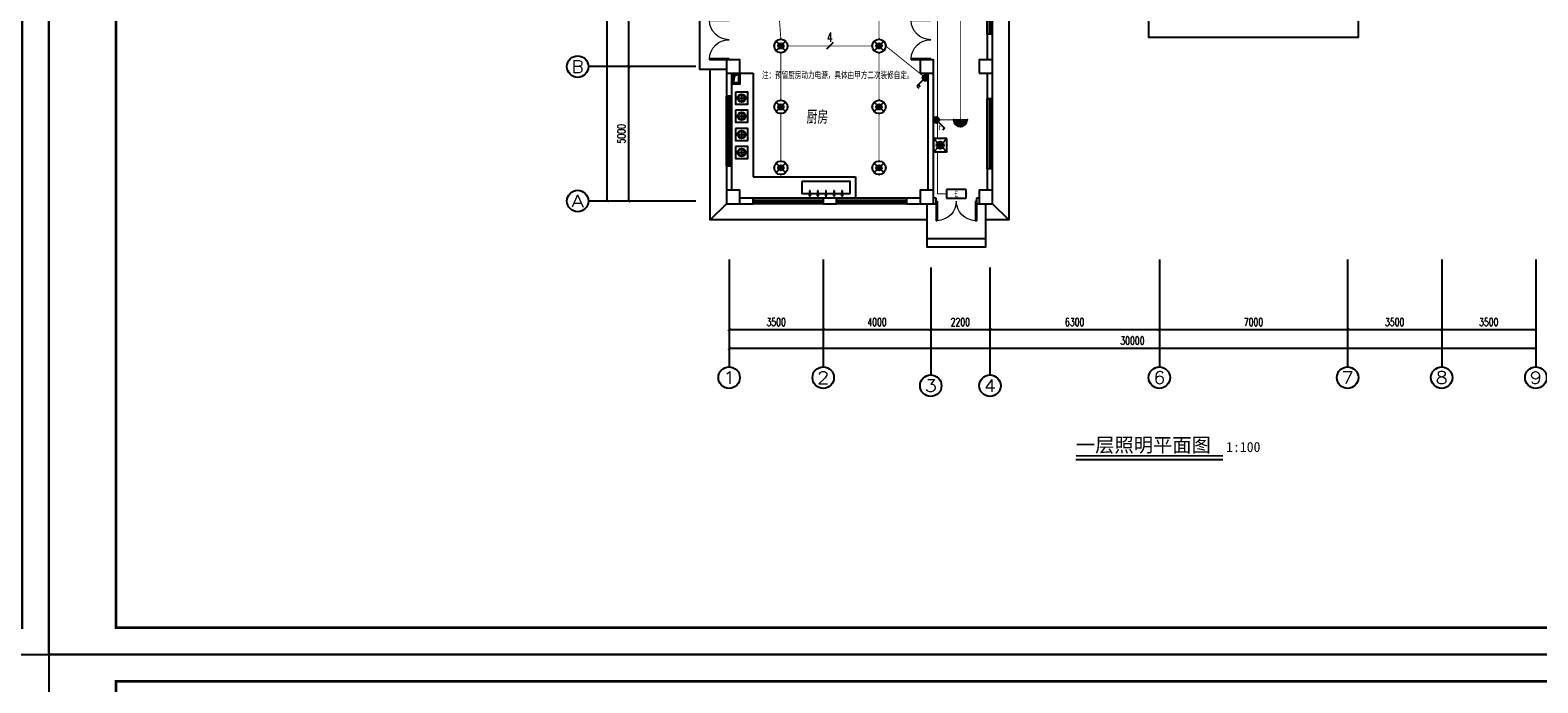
# Model space of a CAD drawing. Extents: x 427948 to 764348, y 274849 to 601549.
# Tile 161 of 212: x 595457 to 651525, y 511392 to 535668. Entities that reach past the tile are written whole.
import ezdxf
from ezdxf.enums import TextEntityAlignment as Align

# ---------------------------------------------------------------- set-up
doc = ezdxf.new("R2010")
doc.units = 0
doc.header["$LTSCALE"] = 1000
doc.header["$MEASUREMENT"] = 0
doc.linetypes.add('DASH', pattern=[0.35, 0.25, -0.1])
doc.layers.get('0').update_dxf_attribs({"linetype": 'CONTINUOUS'})
doc.layers.get('Defpoints').update_dxf_attribs({"linetype": 'CONTINUOUS'})
for name, color, linetype in [('AXIS', 3, 'CONTINUOUS'), ('AXIS_TEXT', 7, 'CONTINUOUS'), ('COLUMN', 9, 'CONTINUOUS'), ('DIM-照明', 3, 'CONTINUOUS'), ('DIM_SYMB', 3, 'CONTINUOUS'), ('EQUIP-照明', 3, 'CONTINUOUS'), ('LATRINE', 6, 'CONTINUOUS'), ('PUB_DIM', 3, 'CONTINUOUS'), ('PUB_TEXT', 7, 'CONTINUOUS'), ('PUB_TITLE', 4, 'CONTINUOUS'), ('TEL_TEXT', 7, 'CONTINUOUS'), ('WALL', 2, 'CONTINUOUS'), ('WINDOW', 4, 'CONTINUOUS'), ('WIRE-应急', 1, 'DASH'), ('WIRE-照明', 1, 'CONTINUOUS'), ('一层及1号楼梯$0$A$0$ASPTA', 4, 'CONTINUOUS'), ('看线', 95, 'CONTINUOUS'), ('细线02', 66, 'CONTINUOUS')]:
    doc.layers.add(name, color=color, linetype=linetype)
doc.styles.add('_HZTXT', font='txt.shx', dxfattribs={"width": 0.8, "bigfont": 'HZTXT.shx'})
doc.styles.add('_TCH_AXIS', font='COMPLEX', dxfattribs={"bigfont": 'GBCBIG'})
doc.styles.add('_TCH_DIM_T3', font='SIMPLEX', dxfattribs={"width": 0.705882, "bigfont": 'GBCBIG'})
doc.styles.add('_TEL_ATTDEF', font='GBENOR', dxfattribs={"width": 0.8, "height": 3, "bigfont": 'GBCBIG'})
doc.styles.add('_TEL_DIM', font='SIMPLEX', dxfattribs={"width": 0.8, "height": 3.5, "bigfont": 'HZTXT'})
doc.styles.add('COMPLEX', font='COMPLEX')
doc.styles.get("Standard").update_dxf_attribs({"font": 'txt.shx'})
doc.styles.add('宋体', font='txt', dxfattribs={"width": 0.75})
doc.styles.add('黑体', font='simhei.ttf')
doc.dimstyles.new('_TCH_ARCH&&100', dxfattribs={"dimtxt": 297.5, "dimasz": 100, "dimexe": 250, "dimexo": 300, "dimgap": 126.25, "dimtad": 1, "dimdec": 0, "dimzin": 0, "dimdsep": 46, "dimtxsty": '_TCH_DIM_T3', "dimblk": 'ARCHTICK', "dimcen": 0.09, "dimclrt": 7, "dimazin": 2, "dimtfac": 1, "dimtdec": 0, "dimtix": 1, "dimtmove": 2, "dimatfit": 3, "dimfxl": 1, "dimtolj": 1, "dimtzin": 0, "dimarcsym": 0})

# ---------------------------------------------------------------- blocks, each defined once
blk = doc.blocks.new('$equip$00001168')
blk.add_line((-0.5, 0), (0.5, 0))
blk.add_arc((0, 0), 0.5, 180, 0)
for p in [(-0.5, 0), (0, 0), (0.5, 0), (0, -0.5)]:
    blk.add_point(p)
for points in [[(0.43, -0.25), (-0.43, -0.25), (0.5, 0), (-0.5, 0)], [(0.25, -0.43), (-0.25, -0.43), (0.43, -0.25), (-0.43, -0.25)], [(0, -0.5), (0, -0.5), (0.25, -0.43), (-0.25, -0.43)]]:
    blk.add_solid(points)
at = {"flags": 9}
blk.add_attdef('A', (0, 0), '', height=0.00002, dxfattribs=at)
blk = doc.blocks.new('$equip$00001822')
for p, q in [((0.15, 0.36), (0.62, 0.83)), ((0.62, 0.83), (0.77, 0.69))]:
    blk.add_line(p, q)
blk.add_circle((0, 0.21), 0.208)
for p in [(-0.21, 0.21), (-0.02, 0), (0, 0.42), (0.21, 0.21)]:
    blk.add_point(p)
for points in [[(-0.18, 0.31), (0.18, 0.31), (-0.21, 0.21), (0.21, 0.21)], [(-0.18, 0.1), (0.18, 0.1), (-0.21, 0.21), (0.21, 0.21)], [(-0.1, 0.39), (0.1, 0.39), (-0.18, 0.31), (0.18, 0.31)], [(-0.1, 0.03), (0.1, 0.03), (-0.18, 0.1), (0.18, 0.1)], [(0, 0.42), (0, 0.42), (-0.1, 0.39), (0.1, 0.39)], [(0, 0), (0, 0), (-0.1, 0.03), (0.1, 0.03)]]:
    blk.add_solid(points)
at = {"color": 7, "style": '_TEL_DIM'}
blk.add_attdef('$TEXT$', text='', height=0.4, dxfattribs=at).set_placement((0.58, 0.46), align=Align.MIDDLE_CENTER)
at = {"color": 7, "style": '_TEL_DIM', "flags": 1}
blk.add_attdef('A', text='', height=0.00002, dxfattribs=at).set_placement((0, 0), align=Align.MIDDLE_CENTER)
blk = doc.blocks.new('$equip$00002604')
blk.add_hatch(color=256).paths.add_polyline_path([(0.27, 0.5, 1), (-0.27, 0.5, 1)])
for p, q in [((-0.43, 0.93), (-0.19, 0.69)), ((-0.43, 0.07), (-0.19, 0.31)), ((0.19, 0.69), (0.43, 0.93)), ((0.19, 0.31), (0.43, 0.07))]:
    blk.add_line(p, q)
at = {"const_width": 0.04}
blk.add_lwpolyline([(-0.5, 1), (-0.5, 0), (0.5, 0), (0.5, 1), (-0.5, 1), (-0.5, 0)], dxfattribs=at)
blk.add_lwpolyline([(-0.5, 1), (-0.5, 0), (0.5, 0), (0.5, 1)], close=True)
blk.add_circle((0, 0.5), 0.275)
for p in [(-0.5, 0.5), (0, 1), (0, 0), (0.5, 0.5)]:
    blk.add_point(p)
at = {"color": 7, "style": '_TEL_DIM', "flags": 1}
blk.add_attdef('A', text='', height=0.000025, dxfattribs=at).set_placement((0, 0), align=Align.MIDDLE_CENTER)
blk = doc.blocks.new('$equip$00002534')
for p, q in [((-0.72, 0.66), (-0.72, 0)), ((0.72, 0.66), (-0.72, 0.66)), ((-0.72, 0), (0.72, 0)), ((0.72, 0), (0.72, 0.66))]:
    blk.add_line(p, q)
at = {"const_width": 0.04}
blk.add_lwpolyline([(-0.72, 0.66), (-0.72, 0), (0.72, 0), (0.72, 0.66), (-0.72, 0.66), (-0.72, 0)], dxfattribs=at)
for p in [(-0.72, 0.33), (0, 0.66), (0, 0), (0.72, 0.33)]:
    blk.add_point(p)
at = {"color": 7, "style": '_TEL_DIM'}
blk.add_attdef('$TEXT$', text='', height=0.4, dxfattribs=at).set_placement((0, 0.33), align=Align.MIDDLE_CENTER)
at = {"color": 7, "style": '_TEL_DIM', "flags": 1}
blk.add_attdef('A', text='', height=0.00002, dxfattribs=at).set_placement((0, 0), align=Align.MIDDLE_CENTER)
blk = doc.blocks.new('$equip$00002828')
for p, q in [((0.35, 0.35), (-0.35, -0.35)), ((-0.35, 0.35), (0.35, -0.35))]:
    blk.add_line(p, q)
at = {"const_width": 0.04}
blk.add_lwpolyline([(0.5, 0, -1), (-0.5, 0, -1), (0.5, 0, 1)], format="xyb", dxfattribs=at)
for radius in [0.5, 0.2]:
    blk.add_circle((0, 0), radius)
for p in [(-0.5, 0), (0, 0.5), (0.5, 0), (0, -0.5)]:
    blk.add_point(p)
for points in [[(-0.17, 0.1), (0.17, 0.1), (-0.2, 0), (0.2, 0)], [(-0.17, -0.1), (0.17, -0.1), (-0.2, 0), (0.2, 0)], [(-0.1, 0.17), (0.1, 0.17), (-0.17, 0.1), (0.17, 0.1)], [(0, 0.2), (0, 0.2), (-0.1, 0.17), (0.1, 0.17)], [(-0.1, -0.17), (0.1, -0.17), (-0.17, -0.1), (0.17, -0.1)], [(0, -0.2), (0, -0.2), (-0.1, -0.17), (0.1, -0.17)]]:
    blk.add_solid(points)
at = {"color": 7, "style": '_TEL_DIM', "flags": 1}
for tag in ['A', 'REMARK']:
    blk.add_attdef(tag, text='', height=0.00002, dxfattribs=at).set_placement((0, 0), align=Align.MIDDLE_CENTER)
blk = doc.blocks.new('$equip$00001963')
for p, q in [((0.15, 0.36), (0.62, 0.83)), ((0.51, 0.72), (0.65, 0.58)), ((0.62, 0.83), (0.77, 0.69))]:
    blk.add_line(p, q)
blk.add_circle((0, 0.21), 0.208)
for p in [(-0.21, 0.21), (0, 0.42), (0, 0), (0.21, 0.21)]:
    blk.add_point(p)
for points in [[(-0.18, 0.31), (0.18, 0.31), (-0.21, 0.21), (0.21, 0.21)], [(-0.18, 0.1), (0.18, 0.1), (-0.21, 0.21), (0.21, 0.21)], [(-0.1, 0.39), (0.1, 0.39), (-0.18, 0.31), (0.18, 0.31)], [(-0.1, 0.03), (0.1, 0.03), (-0.18, 0.1), (0.18, 0.1)], [(0, 0.42), (0, 0.42), (-0.1, 0.39), (0.1, 0.39)], [(0, 0), (0, 0), (-0.1, 0.03), (0.1, 0.03)]]:
    blk.add_solid(points)
at = {"layer": 'TEL_TEXT', "style": '_TEL_DIM', "flags": 1}
blk.add_attdef('A', text='', height=0.00002, dxfattribs=at).set_placement((0, 0), align=Align.MIDDLE_CENTER)
blk = doc.blocks.new('$TELECSYS$00000095')
blk.add_line((0.4, 0.4), (-0.4, -0.4))
at = {"width": 0.8}
blk.add_attdef('N', text='', height=1, dxfattribs=at).set_placement((-0.02, 1.06), align=Align.MIDDLE)
blk = doc.blocks.new('$TelecSys$00000152')
blk.add_blockref('$TELECSYS$00000095', (0, 0))
at = {"style": '_TEL_DIM', "width": 0.7}
blk.add_attdef('N', text='', height=0.875, dxfattribs=at).set_placement((-0.02, 0.92), align=Align.MIDDLE)
blk = doc.blocks.new('24')
at = {"layer": 'PUB_TITLE', "linetype": 'Continuous'}
blk.add_lwpolyline([(-1193989, 144319), (-1109889, 144319), (-1109889, 203719), (-1193989, 203719)], close=True, dxfattribs=at)
at = {"layer": 'PUB_TITLE', "linetype": 'Continuous', "const_width": 100}
blk.add_lwpolyline([(-1191489, 145319), (-1110889, 145319), (-1110889, 202719), (-1191489, 202719)], close=True, dxfattribs=at)
blk = doc.blocks.new('WEFWDF')
at = {"layer": '细线02'}
for points in [[(522, 40), (522, -360), (222, -360), (222, 40), (522, 40)], [(472, -10), (320, -55), (272, -310)]]:
    blk.add_lwpolyline(points, dxfattribs=at)
blk.add_lwpolyline([(472, -10), (472, -310), (272, -310), (272, -10)], close=True, dxfattribs=at)
blk = doc.blocks.new('WTRHDFGB')
at = {"layer": '看线'}
for p, q in [((146, 35), (146, -265)), ((-4, -115), (296, -115))]:
    blk.add_line(p, q, dxfattribs=at)
blk.add_lwpolyline([(-79, 110), (-79, -340), (371, -340), (371, 110), (-79, 110)], dxfattribs=at)
for radius in [150, 120]:
    blk.add_circle((146, -115), radius, dxfattribs=at)
blk = doc.blocks.new('RTDF')
at = {"layer": '一层及1号楼梯$0$A$0$ASPTA'}
for p, q in [((312, -101), (310, -273)), ((316, -224), (315, -273)), ((316, -224), (336, -223)), ((344, -273), (336, -100)), ((336, -223), (339, -273))]:
    blk.add_line(p, q, dxfattribs=at)
for centre, radius, start, end in [((327, -273), 24.6, 133.7164, 48.1813), ((327, -273), 17.2, 133.5982, 48.2995), ((324, -116), 19.7, 52.2135, 129.6842), ((327, -251), 24.9, 241.298, 300.5997)]:
    blk.add_arc(centre, radius, start, end, dxfattribs=at)
blk = doc.blocks.new('_ArchTick')
at = {"color": 0, "linetype": 'ByBlock', "const_width": 0.4}
blk.add_lwpolyline([(-0.5, -0.5), (0.5, 0.5)], dxfattribs=at)
blk = doc.blocks.new('*D231')
at = {"layer": 'AXIS', "color": 0, "lineweight": -2}
for p, q in [((619917, 534313), (617467, 534313)), ((617717, 529313), (617717, 534313)), ((619917, 529313), (617467, 529313))]:
    blk.add_line(p, q, dxfattribs=at)
at = {"layer": 'Defpoints', "color": 0}
for p in [(617717, 534313), (620217, 534313), (620217, 529313)]:
    blk.add_point(p, dxfattribs=at)
at = {"layer": 'AXIS', "color": 0, "lineweight": -2, "xscale": 100, "yscale": 100, "zscale": 100}
for p, rotation in [((617717, 534313), 90), ((617717, 529313), 270)]:
    blk.add_blockref('_ArchTick', p, dxfattribs=dict(at, rotation=rotation))
at = {"layer": 'AXIS', "color": 7, "insert": (617442, 531813), "char_height": 297.5, "attachment_point": 5, "rotation": 90, "style": '_TCH_DIM_T3'}
blk.add_mtext('\\A1;5000', dxfattribs=at)
blk = doc.blocks.new('*D232')
at = {"layer": 'AXIS', "color": 0, "lineweight": -2}
for p, q in [((619917, 539313), (617467, 539313)), ((617717, 534313), (617717, 539313)), ((619917, 534313), (617467, 534313))]:
    blk.add_line(p, q, dxfattribs=at)
at = {"layer": 'Defpoints', "color": 0}
for p in [(617717, 539313), (620217, 539313), (620217, 534313)]:
    blk.add_point(p, dxfattribs=at)
at = {"layer": 'AXIS', "color": 0, "lineweight": -2, "xscale": 100, "yscale": 100, "zscale": 100}
for p, rotation in [((617717, 539313), 90), ((617717, 534313), 270)]:
    blk.add_blockref('_ArchTick', p, dxfattribs=dict(at, rotation=rotation))
at = {"layer": 'AXIS', "color": 7, "insert": (617442, 536813), "char_height": 297.5, "attachment_point": 5, "rotation": 90, "style": '_TCH_DIM_T3'}
blk.add_mtext('\\A1;5000', dxfattribs=at)
blk = doc.blocks.new('*D236')
at = {"layer": 'AXIS', "color": 0, "lineweight": -2}
for p, q in [((619917, 556513), (616667, 556513)), ((616917, 529313), (616917, 556513)), ((619917, 529313), (616667, 529313))]:
    blk.add_line(p, q, dxfattribs=at)
at = {"layer": 'Defpoints', "color": 0}
for p in [(616917, 556513), (620217, 556513), (620217, 529313)]:
    blk.add_point(p, dxfattribs=at)
at = {"layer": 'AXIS', "color": 0, "lineweight": -2, "xscale": 100, "yscale": 100, "zscale": 100}
for p, rotation in [((616917, 556513), 90), ((616917, 529313), 270)]:
    blk.add_blockref('_ArchTick', p, dxfattribs=dict(at, rotation=rotation))
at = {"layer": 'AXIS', "color": 7, "insert": (616642, 542913), "char_height": 297.5, "attachment_point": 5, "rotation": 90, "style": '_TCH_DIM_T3'}
blk.add_mtext('\\A1;27200', dxfattribs=at)
blk = doc.blocks.new('*D237')
at = {"layer": 'AXIS', "color": 0, "lineweight": -2}
for p, q in [((621449, 526844), (621449, 523594)), ((651449, 526844), (651449, 523594)), ((621449, 523844), (651449, 523844))]:
    blk.add_line(p, q, dxfattribs=at)
at = {"layer": 'Defpoints', "color": 0}
for p in [(621449, 527144), (651449, 527144), (651449, 523844)]:
    blk.add_point(p, dxfattribs=at)
at = {"layer": 'AXIS', "color": 0, "lineweight": -2, "xscale": 100, "yscale": 100, "zscale": 100, "rotation": 180}
blk.add_blockref('_ArchTick', (621449, 523844), dxfattribs=at)
at = {"layer": 'AXIS', "color": 0, "lineweight": -2, "xscale": 100, "yscale": 100, "zscale": 100}
blk.add_blockref('_ArchTick', (651449, 523844), dxfattribs=at)
at = {"layer": 'AXIS', "color": 7, "insert": (636449, 524119), "char_height": 297.5, "attachment_point": 5, "style": '_TCH_DIM_T3'}
blk.add_mtext('\\A1;30000', dxfattribs=at)
blk = doc.blocks.new('_FZHK')
blk.add_lwpolyline([(-0.5, -0.5), (0.5, -0.5), (0.5, 0.5), (-0.5, 0.5)], close=True)
blk = doc.blocks.new('$DorLib2D$00000002')
for p, q in [((-0.5, 0), (-0.5, 0.4875)), ((-0.475, 0.4875), (-0.5, 0.4875)), ((-0.475, 0), (-0.475, 0.4875)), ((0.475, 0), (0.475, 0.4875)), ((0.475, 0.4875), (0.5, 0.4875)), ((0.5, 0), (0.5, 0.4875)), ((-0.5, 0), (-0.475, 0)), ((0.5, 0), (0.475, 0))]:
    blk.add_line(p, q)
at = {"lineweight": 13}
for centre, start, end in [((-0.4875, 0), 0, 88.53072), ((0.4875, 0), 91.46928, 180)]:
    blk.add_arc(centre, 0.4875, start, end, dxfattribs=at)
blk = doc.blocks.new('$TCHSYS$WIN2D')
for p, q in [((-0.5, 0.5), (0.5, 0.5)), ((-0.5, 0.5), (-0.5, -0.5)), ((0.5, 0.5), (0.5, -0.5)), ((0.5, 0.167), (-0.5, 0.167)), ((0.5, -0.167), (-0.5, -0.167)), ((-0.5, -0.5), (0.5, -0.5))]:
    blk.add_line(p, q)
blk = doc.blocks.new('_AXISO')
blk.add_circle((0, 0), 0.5)
at = {"layer": 'AXIS_TEXT', "style": 'COMPLEX', "width": 1.041667}
blk.add_attdef('A', text='', height=0.56, dxfattribs=at).set_placement((-0.25, -0.28), (0.25, -0.28), align=Align.FIT)
blk = doc.blocks.new('*D178')
at = {"layer": 'Defpoints', "color": 0}
for p in [(621449, 527144), (624949, 527144), (624949, 524537)]:
    blk.add_point(p, dxfattribs=at)
at = {"layer": 'PUB_DIM', "color": 0, "lineweight": -2}
for p, q in [((621449, 526844), (621449, 524287)), ((624949, 526844), (624949, 524287)), ((621449, 524537), (624949, 524537))]:
    blk.add_line(p, q, dxfattribs=at)
at = {"layer": 'PUB_DIM', "color": 0, "lineweight": -2, "xscale": 100, "yscale": 100, "zscale": 100, "rotation": 180}
blk.add_blockref('_ArchTick', (621449, 524537), dxfattribs=at)
at = {"layer": 'PUB_DIM', "color": 0, "lineweight": -2, "xscale": 100, "yscale": 100, "zscale": 100}
blk.add_blockref('_ArchTick', (624949, 524537), dxfattribs=at)
at = {"layer": 'PUB_DIM', "color": 7, "insert": (623199, 524812), "char_height": 297.5, "attachment_point": 5, "style": '_TCH_DIM_T3'}
blk.add_mtext('\\A1;3500', dxfattribs=at)
blk = doc.blocks.new('*D179')
at = {"layer": 'Defpoints', "color": 0}
for p in [(624949, 527144), (628949, 527144), (628949, 524537)]:
    blk.add_point(p, dxfattribs=at)
at = {"layer": 'PUB_DIM', "color": 0, "lineweight": -2}
for p, q in [((624949, 526844), (624949, 524287)), ((628949, 526844), (628949, 524287)), ((624949, 524537), (628949, 524537))]:
    blk.add_line(p, q, dxfattribs=at)
at = {"layer": 'PUB_DIM', "color": 0, "lineweight": -2, "xscale": 100, "yscale": 100, "zscale": 100, "rotation": 180}
blk.add_blockref('_ArchTick', (624949, 524537), dxfattribs=at)
at = {"layer": 'PUB_DIM', "color": 0, "lineweight": -2, "xscale": 100, "yscale": 100, "zscale": 100}
blk.add_blockref('_ArchTick', (628949, 524537), dxfattribs=at)
at = {"layer": 'PUB_DIM', "color": 7, "insert": (626949, 524812), "char_height": 297.5, "attachment_point": 5, "style": '_TCH_DIM_T3'}
blk.add_mtext('\\A1;4000', dxfattribs=at)
blk = doc.blocks.new('*D180')
at = {"layer": 'Defpoints', "color": 0}
for p in [(628949, 527144), (631149, 527144), (631149, 524537)]:
    blk.add_point(p, dxfattribs=at)
at = {"layer": 'PUB_DIM', "color": 0, "lineweight": -2}
for p, q in [((628949, 526844), (628949, 524287)), ((631149, 526844), (631149, 524287)), ((628949, 524537), (631149, 524537))]:
    blk.add_line(p, q, dxfattribs=at)
at = {"layer": 'PUB_DIM', "color": 0, "lineweight": -2, "xscale": 100, "yscale": 100, "zscale": 100, "rotation": 180}
blk.add_blockref('_ArchTick', (628949, 524537), dxfattribs=at)
at = {"layer": 'PUB_DIM', "color": 0, "lineweight": -2, "xscale": 100, "yscale": 100, "zscale": 100}
blk.add_blockref('_ArchTick', (631149, 524537), dxfattribs=at)
at = {"layer": 'PUB_DIM', "color": 7, "insert": (630049, 524812), "char_height": 297.5, "attachment_point": 5, "style": '_TCH_DIM_T3'}
blk.add_mtext('\\A1;2200', dxfattribs=at)
blk = doc.blocks.new('*D181')
at = {"layer": 'Defpoints', "color": 0}
for p in [(631149, 527144), (637449, 527144), (637449, 524537)]:
    blk.add_point(p, dxfattribs=at)
at = {"layer": 'PUB_DIM', "color": 0, "lineweight": -2}
for p, q in [((631149, 526844), (631149, 524287)), ((637449, 526844), (637449, 524287)), ((631149, 524537), (637449, 524537))]:
    blk.add_line(p, q, dxfattribs=at)
at = {"layer": 'PUB_DIM', "color": 0, "lineweight": -2, "xscale": 100, "yscale": 100, "zscale": 100, "rotation": 180}
blk.add_blockref('_ArchTick', (631149, 524537), dxfattribs=at)
at = {"layer": 'PUB_DIM', "color": 0, "lineweight": -2, "xscale": 100, "yscale": 100, "zscale": 100}
blk.add_blockref('_ArchTick', (637449, 524537), dxfattribs=at)
at = {"layer": 'PUB_DIM', "color": 7, "insert": (634299, 524812), "char_height": 297.5, "attachment_point": 5, "style": '_TCH_DIM_T3'}
blk.add_mtext('\\A1;6300', dxfattribs=at)
blk = doc.blocks.new('*D182')
at = {"layer": 'Defpoints', "color": 0}
for p in [(637449, 527144), (644449, 527144), (644449, 524537)]:
    blk.add_point(p, dxfattribs=at)
at = {"layer": 'PUB_DIM', "color": 0, "lineweight": -2}
for p, q in [((637449, 526844), (637449, 524287)), ((644449, 526844), (644449, 524287)), ((637449, 524537), (644449, 524537))]:
    blk.add_line(p, q, dxfattribs=at)
at = {"layer": 'PUB_DIM', "color": 0, "lineweight": -2, "xscale": 100, "yscale": 100, "zscale": 100, "rotation": 180}
blk.add_blockref('_ArchTick', (637449, 524537), dxfattribs=at)
at = {"layer": 'PUB_DIM', "color": 0, "lineweight": -2, "xscale": 100, "yscale": 100, "zscale": 100}
blk.add_blockref('_ArchTick', (644449, 524537), dxfattribs=at)
at = {"layer": 'PUB_DIM', "color": 7, "insert": (640949, 524812), "char_height": 297.5, "attachment_point": 5, "style": '_TCH_DIM_T3'}
blk.add_mtext('\\A1;7000', dxfattribs=at)
blk = doc.blocks.new('*D183')
at = {"layer": 'Defpoints', "color": 0}
for p in [(644449, 527144), (647949, 527144), (647949, 524537)]:
    blk.add_point(p, dxfattribs=at)
at = {"layer": 'PUB_DIM', "color": 0, "lineweight": -2}
for p, q in [((644449, 526844), (644449, 524287)), ((647949, 526844), (647949, 524287)), ((644449, 524537), (647949, 524537))]:
    blk.add_line(p, q, dxfattribs=at)
at = {"layer": 'PUB_DIM', "color": 0, "lineweight": -2, "xscale": 100, "yscale": 100, "zscale": 100, "rotation": 180}
blk.add_blockref('_ArchTick', (644449, 524537), dxfattribs=at)
at = {"layer": 'PUB_DIM', "color": 0, "lineweight": -2, "xscale": 100, "yscale": 100, "zscale": 100}
blk.add_blockref('_ArchTick', (647949, 524537), dxfattribs=at)
at = {"layer": 'PUB_DIM', "color": 7, "insert": (646199, 524812), "char_height": 297.5, "attachment_point": 5, "style": '_TCH_DIM_T3'}
blk.add_mtext('\\A1;3500', dxfattribs=at)
blk = doc.blocks.new('*D184')
at = {"layer": 'Defpoints', "color": 0}
for p in [(647949, 527144), (651449, 527144), (651449, 524537)]:
    blk.add_point(p, dxfattribs=at)
at = {"layer": 'PUB_DIM', "color": 0, "lineweight": -2}
for p, q in [((647949, 526844), (647949, 524287)), ((651449, 526844), (651449, 524287)), ((647949, 524537), (651449, 524537))]:
    blk.add_line(p, q, dxfattribs=at)
at = {"layer": 'PUB_DIM', "color": 0, "lineweight": -2, "xscale": 100, "yscale": 100, "zscale": 100, "rotation": 180}
blk.add_blockref('_ArchTick', (647949, 524537), dxfattribs=at)
at = {"layer": 'PUB_DIM', "color": 0, "lineweight": -2, "xscale": 100, "yscale": 100, "zscale": 100}
blk.add_blockref('_ArchTick', (651449, 524537), dxfattribs=at)
at = {"layer": 'PUB_DIM', "color": 7, "insert": (649699, 524812), "char_height": 297.5, "attachment_point": 5, "style": '_TCH_DIM_T3'}
blk.add_mtext('\\A1;3500', dxfattribs=at)

msp = doc.modelspace()

# ---------------------------------------------------------------- linework, layer by layer
at = {"layer": 'AXIS'}
for p, q in [((620216.8, 534313.1), (616216.8, 534313.1)), ((620216.8, 529313.1), (616216.8, 529313.1)), ((621449.4, 527143.5), (621449.4, 523143.5)), ((624949.4, 527143.5), (624949.4, 523143.5)), ((637449.4, 527143.5), (637449.4, 523143.5)), ((644449.4, 527143.5), (644449.4, 523143.5)), ((647949.4, 527143.5), (647949.4, 523143.5)), ((651449.4, 527143.5), (651449.4, 523143.5)), ((628949.4, 526843.5), (628949.4, 522843.5)), ((631149.4, 526843.5), (631149.4, 522843.5))]:
    msp.add_line(p, q, dxfattribs=at)
at = {"layer": 'DIM_SYMB', "const_width": 70}
msp.add_lwpolyline([(634345.8, 519836.7), (639810.5, 519836.7)], dxfattribs=at)
at = {"layer": 'DIM_SYMB'}
msp.add_lwpolyline([(634345.8, 519696.7), (639810.5, 519696.7)], dxfattribs=at)
at = {"layer": 'LATRINE'}
for p, q in [((620749.4, 528613.1), (621349.4, 529213.1)), ((631849.4, 528613.1), (631249.4, 529213.1))]:
    msp.add_line(p, q, dxfattribs=at)
for points in [[(637049.4, 538613.1), (631849.4, 538613.1), (631849.4, 528613.1), (630999.4, 528613.1)], [(628799.4, 528613.1), (620749.4, 528613.1), (620749.4, 534211.1)]]:
    msp.add_lwpolyline(points, dxfattribs=at)
at = {"layer": 'PUB_DIM'}
for points in [[(637049.4, 539213.1), (637049.4, 535413.1), (644849.4, 535413.1), (644849.4, 539213.1)], [(621349.4, 536413.1), (620349.4, 536413.1), (620349.4, 534211.1), (621349.4, 534211.1)], [(628799.4, 529213.1), (628799.4, 527913.1), (630999.4, 527913.1), (630999.4, 529213.1)], [(628799.4, 527913.1), (628799.4, 527613.1), (630999.4, 527613.1), (630999.4, 527913.1)]]:
    msp.add_lwpolyline(points, dxfattribs=at)
at = {"layer": 'WALL'}
for p, q in [((631249.4, 535513.1), (631049.4, 535513.1)), ((631049.4, 535513.1), (631049.4, 534563.1)), ((631249.4, 534563.1), (631249.4, 535513.1)), ((621349.4, 534063.1), (621349.4, 533213.1)), ((621549.4, 533213.1), (621549.4, 534063.1)), ((621849.4, 534063.1), (622349.4, 534063.1)), ((622349.4, 534063.1), (622349.4, 530213.1)), ((628849.4, 529713.1), (628849.4, 534063.1)), ((629049.4, 529713.1), (629049.4, 534063.1)), ((631049.4, 534063.1), (631049.4, 533113.1)), ((631249.4, 533113.1), (631249.4, 534063.1)), ((621349.4, 533213.1), (621549.4, 533213.1)), ((631049.4, 533113.1), (631249.4, 533113.1)), ((621549.4, 530613.1), (621349.4, 530613.1)), ((621349.4, 530613.1), (621349.4, 529713.1)), ((621549.4, 529713.1), (621549.4, 530613.1)), ((631249.4, 530513.1), (631049.4, 530513.1)), ((631049.4, 530513.1), (631049.4, 529713.1)), ((631249.4, 529713.1), (631249.4, 530513.1)), ((622349.4, 530213.1), (626149.4, 530213.1)), ((626149.4, 530213.1), (626149.4, 529413.1)), ((622349.4, 529413.1), (621849.4, 529413.1)), ((622349.4, 529213.1), (622349.4, 529413.1)), ((625449.4, 529413.1), (624949.4, 529413.1)), ((624949.4, 529413.1), (624949.4, 529213.1)), ((625449.4, 529213.1), (625449.4, 529413.1)), ((628549.4, 529413.1), (628049.4, 529413.1)), ((628049.4, 529413.1), (628049.4, 529213.1)), ((629149.4, 529413.1), (629049.4, 529413.1)), ((629149.4, 529213.1), (629149.4, 529413.1)), ((630749.4, 529413.1), (630649.4, 529413.1)), ((630649.4, 529413.1), (630649.4, 529213.1)), ((621849.4, 529213.1), (622349.4, 529213.1)), ((624949.4, 529213.1), (625449.4, 529213.1)), ((628049.4, 529213.1), (628549.4, 529213.1)), ((629049.4, 529213.1), (629149.4, 529213.1)), ((630649.4, 529213.1), (630749.4, 529213.1))]:
    msp.add_line(p, q, dxfattribs=at)
at = {"layer": 'WIRE-应急', "linetype": 'DASH', "const_width": 35}
for points in [[(629199.4, 536388.1), (629199.4, 532546.5)], [(629199.4, 532546.5), (629199.4, 532442.3)], [(629199.4, 532217.3), (629199.4, 531834.1)], [(629199.4, 531834.1), (629199.4, 531638.1)], [(629199.4, 529578.1), (629199.4, 531138.1)], [(629539.4, 529578.1), (629199.4, 529578.1)]]:
    msp.add_lwpolyline(points, dxfattribs=at)
at = {"layer": 'WIRE-照明', "linetype": 'Continuous', "const_width": 35}
for points in [[(623374.4, 535329.8), (623199.4, 537729.8)], [(630049.4, 532329.8), (630049.4, 538163.1)], [(627024.4, 535329.8), (627024.4, 536063.1)], [(623624.4, 535079.8), (626774.4, 535079.8)], [(628745.2, 533897.1), (627274.4, 535079.8)], [(623374.4, 534829.8), (623374.4, 533063.1)], [(627024.4, 533063.1), (627024.4, 534829.8)], [(623374.4, 532563.1), (623374.4, 530796.5)], [(627024.4, 530796.5), (627024.4, 532563.1)], [(629153.5, 532329.8), (630049.4, 532329.8)]]:
    msp.add_lwpolyline(points, dxfattribs=at)
at = {"layer": '看线'}
msp.add_lwpolyline([(624149.4, 530041.3), (624149.4, 529591.3), (625949.4, 529591.3), (625949.4, 530041.3), (624149.4, 530041.3)], dxfattribs=at)

# ---------------------------------------------------------------- block references
for p in [(1706036.9, 368130.5), (1790136.9, 368130.5), (1790136.9, 308730.5)]:
    msp.add_blockref('24', p)
at = {"layer": 'AXIS'}
ref = msp.add_blockref('_AXISO', (615816.8, 534313.1), dxfattribs=dict(at, xscale=800, yscale=800, zscale=800))
ref.add_attrib('A', 'B', dxfattribs={"layer": 'AXIS_TEXT', "height": 452.5, "style": '_TCH_AXIS', "width": 1.235294}).set_placement((615590.5, 534086.8), (616043.1, 534086.8), align=Align.FIT)
ref = msp.add_blockref('_AXISO', (615816.8, 529313.1), dxfattribs=dict(at, xscale=800, yscale=800, zscale=800))
ref.add_attrib('A', 'A', dxfattribs={"layer": 'AXIS_TEXT', "height": 452.5, "style": '_TCH_AXIS', "width": 1.166667}).set_placement((615590.5, 529086.8), (616043.1, 529086.8), align=Align.FIT)
ref = msp.add_blockref('_AXISO', (621449.4, 522743.5), dxfattribs=dict(at, xscale=800, yscale=800, zscale=800))
ref.add_attrib('A', '1', dxfattribs={"layer": 'AXIS_TEXT', "height": 452.5, "style": '_TCH_AXIS', "width": 2.333333}).set_placement((621223.1, 522517.3), (621675.6, 522517.3), align=Align.FIT)
ref = msp.add_blockref('_AXISO', (624949.4, 522743.5), dxfattribs=dict(at, xscale=800, yscale=800, zscale=800))
ref.add_attrib('A', '2', dxfattribs={"layer": 'AXIS_TEXT', "height": 452.5, "style": '_TCH_AXIS', "width": 1.5}).set_placement((624723.1, 522517.3), (625175.6, 522517.3), align=Align.FIT)
ref = msp.add_blockref('_AXISO', (637449.4, 522743.5), dxfattribs=dict(at, xscale=800, yscale=800, zscale=800))
ref.add_attrib('A', '6', dxfattribs={"layer": 'AXIS_TEXT', "height": 452.5, "style": '_TCH_AXIS', "width": 1.5}).set_placement((637223.1, 522517.3), (637675.6, 522517.3), align=Align.FIT)
ref = msp.add_blockref('_AXISO', (644449.4, 522743.5), dxfattribs=dict(at, xscale=800, yscale=800, zscale=800))
ref.add_attrib('A', '7', dxfattribs={"layer": 'AXIS_TEXT', "height": 452.5, "style": '_TCH_AXIS', "width": 1.5}).set_placement((644223.1, 522517.3), (644675.6, 522517.3), align=Align.FIT)
ref = msp.add_blockref('_AXISO', (647949.4, 522743.5), dxfattribs=dict(at, xscale=800, yscale=800, zscale=800))
ref.add_attrib('A', '8', dxfattribs={"layer": 'AXIS_TEXT', "height": 452.5, "style": '_TCH_AXIS', "width": 1.5}).set_placement((647723.1, 522517.3), (648175.6, 522517.3), align=Align.FIT)
ref = msp.add_blockref('_AXISO', (651449.4, 522743.5), dxfattribs=dict(at, xscale=800, yscale=800, zscale=800))
ref.add_attrib('A', '9', dxfattribs={"layer": 'AXIS_TEXT', "height": 452.5, "style": '_TCH_AXIS', "width": 1.5}).set_placement((651223.1, 522517.3), (651675.6, 522517.3), align=Align.FIT)
ref = msp.add_blockref('_AXISO', (628949.4, 522443.5), dxfattribs=dict(at, xscale=800, yscale=800, zscale=800))
ref.add_attrib('A', '3', dxfattribs={"layer": 'AXIS_TEXT', "height": 452.5, "style": '_TCH_AXIS', "width": 1.5}).set_placement((628723.1, 522217.3), (629175.6, 522217.3), align=Align.FIT)
ref = msp.add_blockref('_AXISO', (631149.4, 522443.5), dxfattribs=dict(at, xscale=800, yscale=800, zscale=800))
ref.add_attrib('A', '4', dxfattribs={"layer": 'AXIS_TEXT', "height": 452.5, "style": '_TCH_AXIS', "width": 1.3125}).set_placement((630923.1, 522217.3), (631375.6, 522217.3), align=Align.FIT)
at = {"layer": 'COLUMN', "xscale": 500, "yscale": 500, "zscale": 500}
for p in [(621599.4, 534313.1), (628799.4, 534313.1), (630999.4, 534313.1), (621599.4, 529463.1), (628799.4, 529463.1), (630999.4, 529463.1)]:
    msp.add_blockref('_FZHK', p, dxfattribs=at)
at = {"layer": 'DIM-照明'}
ref = msp.add_blockref('$TelecSys$00000152', (625199.4, 535079.8), dxfattribs=dict(at, xscale=309.4606542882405, yscale=309.4606542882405, zscale=309.4606542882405, rotation=1.00179135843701e-05))
ref.add_attrib('N', '4', dxfattribs={"layer": '0', "color": 7, "height": 350, "style": '_TEL_DIM', "width": 0.7}).set_placement((625194, 535403.1), align=Align.MIDDLE)
at = {"layer": 'EQUIP-照明', "xscale": 500, "yscale": 500, "zscale": 500}
for name, p in [('$equip$00002828', (623374.4, 535079.8)), ('$equip$00002828', (627024.4, 535079.8)), ('$equip$00002828', (623374.4, 532813.1)), ('$equip$00002828', (627024.4, 532813.1)), ('$equip$00001168', (630049.4, 532329.8)), ('$equip$00002828', (623374.4, 530546.5)), ('$equip$00002828', (627024.4, 530546.5))]:
    msp.add_blockref(name, p, dxfattribs=at)
at = {"layer": 'EQUIP-照明', "yscale": 500, "zscale": 500}
for name, p, xscale, rotation in [('$equip$00001963', (628849.4, 533897.1), -500, 90), ('$equip$00002604', (629049.4, 531388.1), 500, 270)]:
    msp.add_blockref(name, p, dxfattribs=dict(at, xscale=xscale, rotation=rotation))
at = {"layer": 'EQUIP-照明'}
ref = msp.add_blockref('$equip$00001822', (629049.4, 532329.8), dxfattribs=dict(at, xscale=500, yscale=500, zscale=500, rotation=270))
ref.add_attrib('$TEXT$', 't', dxfattribs={"layer": '0', "color": 7, "height": 200, "style": '_TEL_ATTDEF'}).set_placement((629281.7, 532039.5), align=Align.MIDDLE_CENTER)
ref = msp.add_blockref('$equip$00002534', (629899.4, 529413.1), dxfattribs=dict(at, xscale=500, yscale=500, zscale=500))
ref.add_attrib('$TEXT$', 'E', dxfattribs={"layer": '0', "color": 7, "height": 200, "style": '_TEL_ATTDEF'}).set_placement((629899.4, 529578.1), align=Align.MIDDLE_CENTER)
at = {"layer": 'WALL'}
for name, p in [('WEFWDF', (621326.9, 534022.9)), ('WTRHDFGB', (621769.5, 533256.3)), ('WTRHDFGB', (621769.5, 532581.3)), ('WTRHDFGB', (621769.5, 531906.3)), ('WTRHDFGB', (621769.5, 531231.3))]:
    msp.add_blockref(name, p, dxfattribs=at)
at = {"layer": 'WINDOW'}
for name, p, xscale, yscale, zscale, rotation in [('$TCHSYS$WIN2D', (631149.4, 536813.1), 2600, -200, 2600, 90), ('$DorLib2D$00000002', (621449.4, 535313.1), -1500, 1500, -1500, 90), ('$DorLib2D$00000002', (628949.4, 535313.1), -1500, 1500, -1500, 90), ('$TCHSYS$WIN2D', (621449.4, 531913.1), 2600, -200, 2600, 90), ('$TCHSYS$WIN2D', (631149.4, 531813.1), 2600, -200, 2600, 90), ('$TCHSYS$WIN2D', (623649.4, 529313.1), 2600, -200, 2600, 180), ('$TCHSYS$WIN2D', (626749.4, 529313.1), 2600, -200, 2600, 180), ('$DorLib2D$00000002', (629899.4, 529313.1), -1500, 1500, -1500, 180)]:
    msp.add_blockref(name, p, dxfattribs=dict(at, xscale=xscale, yscale=yscale, zscale=zscale, rotation=rotation))
at = {"layer": '看线', "rotation": 359.0511428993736}
for p in [(624130.3, 529800.2), (624430.3, 529800.2), (624730.3, 529800.2), (625030.3, 529800.2), (625330.3, 529800.2)]:
    msp.add_blockref('RTDF', p, dxfattribs=at)

# ---------------------------------------------------------------- texts
at = {"layer": 'EQUIP-照明', "style": '宋体', "width": 0.7}
msp.add_text('注：预留厨房动力电源，具体由甲方二次装修自定。', height=250, dxfattribs=at).set_placement((625488.7, 534004.2), align=Align.MIDDLE)
at = {"layer": 'PUB_TEXT', "style": '_HZTXT', "width": 0.8}
msp.add_text('厨房', height=500, dxfattribs=at).set_placement((624332.2, 532182.8))
at = {"layer": 'PUB_TEXT', "style": '黑体'}
for s, height, p in [('一层照明平面图', 525.74, (634345.8, 519976.7)), ('1:100', 375.53, (639932, 519976.7))]:
    msp.add_text(s, height=height, dxfattribs=at).set_placement(p)

# ---------------------------------------------------------------- dimensions: what is measured, and where the dimension line sits
at = {"layer": 'AXIS'}
for p1, p2, distance, picture, middle in [((620216.8, 529313.1), (620216.8, 556513.1), 3300, '*D236', (616641.8, 542913.1)), ((620216.8, 534313.1), (620216.8, 539313.1), 2500, '*D232', (617441.8, 536813.1)), ((620216.8, 529313.1), (620216.8, 534313.1), 2500, '*D231', (617441.8, 531813.1)), ((621449.4, 527143.5), (651449.4, 527143.5), -3300, '*D237', (636449.4, 524118.5))]:
    dim = msp.add_aligned_dim(p1=p1, p2=p2, distance=distance, dimstyle='_TCH_ARCH&&100', dxfattribs=at)
    dim.commit()
    dim.dimension.update_dxf_attribs({"geometry": picture, "text_midpoint": middle})
at = {"layer": 'PUB_DIM'}
for p1, p2, picture, middle in [((621449.4, 527143.5), (624949.4, 527143.5), '*D178', (623199.4, 524811.8)), ((624949.4, 527143.5), (628949.4, 527143.5), '*D179', (626949.4, 524811.8)), ((628949.4, 527143.5), (631149.4, 527143.5), '*D180', (630049.4, 524811.8)), ((631149.4, 527143.5), (637449.4, 527143.5), '*D181', (634299.4, 524811.8)), ((637449.4, 527143.5), (644449.4, 527143.5), '*D182', (640949.4, 524811.8)), ((644449.4, 527143.5), (647949.4, 527143.5), '*D183', (646199.4, 524811.8)), ((647949.4, 527143.5), (651449.4, 527143.5), '*D184', (649699.4, 524811.8))]:
    dim = msp.add_aligned_dim(p1=p1, p2=p2, distance=-2606.8, dimstyle='_TCH_ARCH&&100', dxfattribs=at)
    dim.commit()
    dim.dimension.update_dxf_attribs({"geometry": picture, "text_midpoint": middle})

doc.saveas('drawing.dxf')
